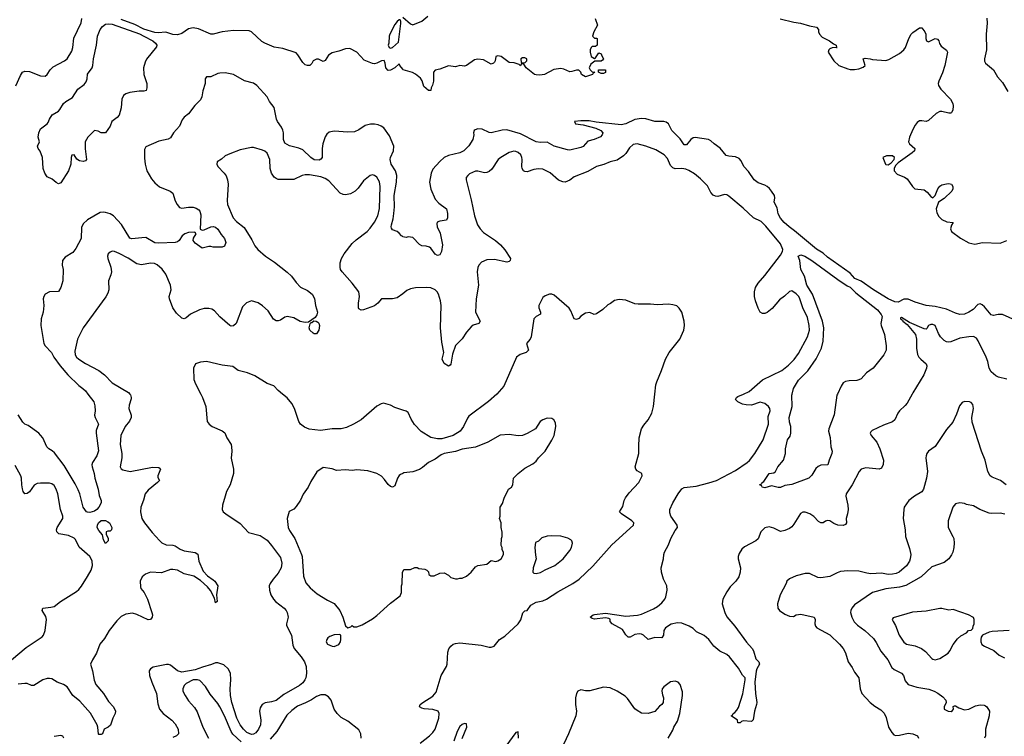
# Model space of a CAD drawing. Header units: inches. Extents: x 1678809 to 1859548, y 384609 to 522868.
# Tile 81 of 256: x 1776584 to 1785366, y 416947 to 423338. Entities that reach past the tile are written whole.
import ezdxf

# ---------------------------------------------------------------- set-up
doc = ezdxf.new("R2010")
doc.units = ezdxf.units.IN
doc.header["$MEASUREMENT"] = 0
for name, color, linetype in [('B7471', 7, 'Continuous'), ('B7472', 7, 'Continuous'), ('B7481', 7, 'Continuous'), ('B7482', 7, 'Continuous')]:
    doc.layers.add(name, color=color, linetype=linetype)

msp = doc.modelspace()

# ---------------------------------------------------------------- linework, layer by layer
at = {"layer": 'B7471', "color": 5}
for points, elevation in [([(1777191, 420000), (1777244, 419930), (1777254.2, 419894.2), (1777258.4, 419850), (1777252.4, 419810), (1777256.4, 419790), (1777285.3, 419730), (1777266.3, 419673.7), (1777264.7, 419650), (1777285.8, 419494.2), (1777272.8, 419450), (1777232.9, 419390), (1777227.5, 419367.5), (1777228.8, 419350), (1777248.1, 419290), (1777253.4, 419250), (1777284, 419150), (1777293.7, 419093.7), (1777310.4, 419050), (1777310.5, 419030), (1777288.4, 418990), (1777271.5, 418970), (1777250, 418955.1), (1777210, 418944.2), (1777190, 418945.1), (1777180.9, 418950), (1777149.7, 418990), (1777120.7, 419110), (1777105.9, 419145.9), (1777079.1, 419199.1), (1776980.9, 419360.9), (1776894.1, 419474.1), (1776873.2, 419493.2), (1776843.7, 419510), (1776825.1, 419530), (1776789, 419610), (1776770, 419634), (1776754, 419650), (1776658, 419718), (1776630, 419732.3), (1776612.3, 419750), (1776570, 419815.3)], 260), ([(1777565.2, 420000), (1777572.4, 419992.4), (1777579.1, 419970), (1777577.8, 419957.8), (1777560.1, 419899.9), (1777557.5, 419870), (1777576.9, 419810), (1777577.5, 419790), (1777562.8, 419757.2), (1777524.1, 419710), (1777487.2, 419630), (1777479.7, 419550), (1777494.7, 419470), (1777496.1, 419430), (1777479.3, 419350), (1777490, 419334), (1777504.4, 419324.4), (1777567.9, 419307.9), (1777767.2, 419347.2), (1777825.5, 419345.5), (1777837, 419337), (1777839.3, 419330), (1777814.9, 419270), (1777816.8, 419256.8), (1777830.4, 419230), (1777812.4, 419210), (1777730, 419142.7), (1777701.8, 419110), (1777687.8, 419052.2), (1777664.4, 418990), (1777662, 418950), (1777673.4, 418890), (1777696.5, 418850), (1777765.1, 418765.1), (1777830, 418692.2), (1777853, 418673), (1777890, 418655.6), (1777950, 418651.3), (1777970, 418645.3), (1778015.1, 418615.1), (1778050, 418600.2), (1778150, 418585.3), (1778172.1, 418572.1), (1778182, 418510), (1778220.3, 418420.3), (1778258, 418378), (1778310, 418344), (1778324, 418330), (1778350.6, 418290), (1778339.1, 418210), (1778344.7, 418150), (1778330, 418139), (1778320.2, 418180.2), (1778287.1, 418247.1), (1778259.8, 418279.8), (1778197.6, 418337.6), (1778136.6, 418376.6), (1778050, 418396.2), (1777990, 418428.1), (1777950, 418435.2), (1777930, 418433.6), (1777850, 418406.3), (1777750, 418409.8), (1777705.5, 418394.5), (1777676.5, 418370), (1777659.6, 418330), (1777660.3, 418280.3), (1777665.7, 418265.7), (1777693.7, 418230), (1777723.2, 418170), (1777763.1, 418050), (1777768, 418030), (1777764.9, 418010), (1777750, 417989.2), (1777730, 417984.5), (1777630, 418034.7), (1777590, 418045.7), (1777530, 418037.4), (1777490, 418015.1), (1777450, 417976.9), (1777381.3, 417890), (1777339.4, 417820.6), (1777299.5, 417770), (1777270.2, 417689.8), (1777231.8, 417630), (1777216.5, 417590), (1777233.8, 417530), (1777248.6, 417448.6), (1777262.4, 417410), (1777331.5, 417330), (1777377.1, 417257.1), (1777422, 417210), (1777438.4, 417170), (1777436.4, 417150), (1777414.4, 417110), (1777393.5, 417046.5), (1777372.7, 417027.3), (1777338, 417010), (1777321, 416970), (1777310, 416962.7), (1777290, 416962), (1777287.3, 416967.3), (1777281.3, 417030), (1777274.7, 417050), (1777214.5, 417154.5), (1777120.2, 417260.2), (1777057.7, 417310), (1777007.6, 417387.6), (1776974, 417410), (1776918.4, 417430), (1776870, 417458.5), (1776850, 417463.9), (1776830, 417463.9), (1776790, 417451), (1776710, 417400.7), (1776690, 417400.7), (1776650, 417416.9), (1776630, 417418), (1776570, 417412)], 280), ([(1778199.6, 420000), (1778215.6, 419970), (1778244.2, 419890), (1778255.6, 419755.6), (1778273.4, 419730), (1778300.7, 419710), (1778390.2, 419670.2), (1778414, 419654), (1778430.3, 419610), (1778468.9, 419550), (1778474.3, 419530), (1778477.3, 419490), (1778471.5, 419428.5), (1778492.2, 419330), (1778491.1, 419290), (1778461.7, 419190), (1778429.2, 419130), (1778416.2, 419090), (1778391.6, 419010), (1778388.8, 418970), (1778399.5, 418950), (1778421.6, 418930), (1778550, 418844.4), (1778626, 418766), (1778730, 418736.9), (1778790, 418696.1), (1778831.3, 418650), (1778910, 418541.6), (1778921.5, 418490), (1778916.8, 418450), (1778890, 418403.5), (1778844.4, 418350), (1778817.3, 418310), (1778810.2, 418290), (1778812.8, 418250), (1778825.3, 418210), (1778847.4, 418170), (1778865.7, 418150), (1778942.3, 418090), (1778960.3, 418070), (1778970.3, 418050), (1778977.8, 418010), (1778962.4, 417950), (1778964.9, 417935.1), (1779007.1, 417850), (1779018.9, 417758.9), (1779033.1, 417730), (1779095.8, 417655.8), (1779124.4, 417610), (1779138.2, 417570), (1779141.6, 417510), (1779136.9, 417470), (1779128.1, 417450), (1779110, 417425.1), (1779080.7, 417399.3), (1778941, 417319), (1778870, 417267), (1778830, 417254.9), (1778774.3, 417245.7), (1778747.6, 417230), (1778730, 417200.9), (1778724.1, 417170), (1778736, 417090), (1778731.2, 417048.8), (1778713.4, 417010), (1778690, 416978.9), (1778670, 416966.7), (1778650, 416964.3), (1778610, 416981.8), (1778578.7, 417010), (1778549.9, 417050), (1778521.8, 417110), (1778476.6, 417250), (1778463.1, 417310), (1778460.7, 417370), (1778468.4, 417450), (1778462.9, 417510), (1778442.2, 417550), (1778404.3, 417584.3), (1778350, 417603.9), (1778330, 417603), (1778293.2, 417586.8), (1778214.9, 417565.1), (1778150, 417540.8), (1778030, 417519.3), (1777990, 417531.4), (1777930, 417581.5), (1777910, 417588), (1777892.9, 417587.1), (1777775.8, 417564.2), (1777750.2, 417549.8), (1777737.4, 417530), (1777742.8, 417490), (1777761.8, 417430), (1777805.2, 417330), (1777815.9, 417235.9), (1777831.6, 417190), (1777864.2, 417150), (1777941.1, 417090), (1777970, 417058.7), (1777996.1, 417010), (1777999.5, 416970), (1777983.8, 416950), (1777950, 416935.3)], 320), ([(1780000, 419856.7), (1779930, 419879.3), (1779890, 419899.3), (1779830, 419917.2), (1779807.5, 419912.5), (1779768.1, 419891.9), (1779630.8, 419770), (1779560.7, 419730), (1779497.6, 419702.4), (1779450, 419689.7), (1779370, 419688.4), (1779266.4, 419673.6), (1779165.1, 419685.1), (1779122.8, 419702.8), (1779089.8, 419730), (1779073.4, 419753.4), (1779034.6, 419870), (1779010, 419914.7), (1778970, 419966.3), (1778927.4, 420000)], 320), ([(1776510, 417629.4), (1776641.5, 417738.5), (1776784.9, 417835.1), (1776796.2, 417850), (1776811.6, 417890), (1776824.4, 417990), (1776816.9, 418016.9), (1776784.2, 418070), (1776789.4, 418090), (1776862.4, 418097.6), (1776890, 418105.7), (1776949.2, 418150.8), (1777090, 418237.6), (1777110, 418255.3), (1777133.7, 418286.3), (1777190, 418372.8), (1777220.8, 418430), (1777234.5, 418470), (1777230.5, 418510), (1777222, 418530), (1777209.8, 418550), (1777114.2, 418634.2), (1777083, 418703), (1777070, 418714.7), (1777019.5, 418739.5), (1776934, 418754), (1776914.7, 418770), (1776912, 418790), (1776919.4, 418810), (1776967.2, 418890), (1776969.8, 418910), (1776947.9, 418970), (1776925.4, 419110), (1776910, 419152), (1776890, 419183.7), (1776870, 419199.5), (1776850, 419203.6), (1776770, 419204.7), (1776739.3, 419200.7), (1776713.8, 419186.2), (1776670, 419128.7), (1776650, 419113.5), (1776630, 419108.5), (1776615.6, 419130), (1776610, 419153.2), (1776603.1, 419190), (1776600.4, 419250), (1776594, 419270), (1776542.1, 419362.1)], 280), ([(1780000, 419290.8), (1779979.2, 419280.8), (1779967.8, 419272.2), (1779952.4, 419250), (1779930, 419181.2), (1779910, 419169.3), (1779890, 419174.5), (1779870, 419192), (1779838.8, 419238.8), (1779810, 419267.6), (1779769, 419290), (1779690, 419313.6), (1779590, 419322.9), (1779550, 419317), (1779490, 419322.9), (1779410, 419317.2), (1779371.8, 419331.8), (1779290, 419343.7), (1779235.2, 419304.8), (1779179.9, 419220.1), (1779157.3, 419170), (1779113.7, 419106.3), (1779087.3, 419052.7), (1779050, 418995.3), (1779030, 418974), (1778987.7, 418952.3), (1778970.5, 418889.5), (1778979.5, 418810), (1778990, 418784), (1779038.9, 418710), (1779096.2, 418570), (1779102.2, 418550), (1779115.9, 418375.9), (1779134.9, 418314.9), (1779174.4, 418270), (1779238.2, 418218.2), (1779330, 418160.5), (1779390.2, 418130.2), (1779438, 418070), (1779465.3, 418010), (1779490, 417932), (1779510, 417914), (1779536.4, 417923.6), (1779550, 417934), (1779564.7, 417924.7), (1779590, 417924.7), (1779638, 417942), (1779730, 417996), (1779770, 418026), (1779890, 418136), (1779978.6, 418201.4), (1779988.7, 418230), (1779988.4, 418288.4), (1779994, 418306), (1779998, 418410), (1780000, 418414)], 340), ([(1778557.9, 416897.9), (1778485.2, 416965.2), (1778469.3, 416989.3), (1778410, 417129.7), (1778370, 417209.6), (1778350, 417240.5), (1778282.6, 417322.6), (1778240.9, 417390), (1778190, 417444.5), (1778170.9, 417450.9), (1778130, 417449.6), (1778070, 417418.4), (1778050, 417401.2), (1778040.4, 417370), (1778040.4, 417350), (1778058.7, 417310), (1778090, 417263.8), (1778143.4, 417203.4), (1778166.4, 417166.4), (1778216.5, 417030), (1778266.7, 416930)], 340), ([(1779629.4, 416929.4), (1779627.6, 416970), (1779610, 417006), (1779510, 417082), (1779450, 417115.1), (1779416, 417150), (1779389.5, 417189.5), (1779362.7, 417270), (1779339.1, 417299.1), (1779310, 417316), (1779270, 417318), (1779230, 417301.6), (1779186.6, 417273.4), (1779133.4, 417246.6), (1779062.7, 417217.3), (1779010, 417176.9), (1778965.6, 417134.4), (1778876.1, 416990), (1778818.3, 416921.7)], 340), ([(1776978, 416930), (1776969.6, 416949.6), (1776950, 416955.6), (1776890, 416944)], 320)]:
    msp.add_lwpolyline(points, dxfattribs=dict(at, elevation=elevation))
for points, elevation in [([(1777350, 418668), (1777330, 418698), (1777323.1, 418743.1), (1777290, 418781.2), (1777276.2, 418810), (1777276.9, 418830), (1777286, 418850), (1777310, 418873.2), (1777350.4, 418870.4), (1777370, 418861), (1777384.7, 418850), (1777404.7, 418810), (1777402, 418790), (1777390, 418778), (1777370, 418778), (1777354, 418770), (1777354, 418750), (1777372, 418710), (1777371.6, 418691.6)], 260), ([(1779436.4, 417856.4), (1779390, 417853.2), (1779350, 417837.2), (1779333.7, 417826.3), (1779322.8, 417810), (1779318.8, 417790), (1779328, 417768), (1779370, 417750.8), (1779390, 417747.3), (1779430, 417766), (1779444, 417790), (1779448.7, 417810), (1779448, 417848)], 340)]:
    msp.add_lwpolyline(points, close=True, dxfattribs=dict(at, elevation=elevation))
at = {"layer": 'B7472', "color": 5}
for points, elevation in [([(1776550.7, 422749.3), (1776590, 422840.5), (1776610, 422871.8), (1776630, 422878.5), (1776670, 422875.9), (1776770, 422837.4), (1776810, 422833.4), (1776829.7, 422850.3), (1776855.1, 422890), (1776882.4, 422917.6), (1776982.7, 422970), (1777007, 422990), (1777050, 423058.8), (1777058.9, 423090), (1777067.3, 423172.7), (1777132.6, 423310), (1777138.3, 423350)], 260), ([(1780000, 422897), (1779975.3, 422930), (1779970, 422946), (1779931.3, 422910), (1779892.5, 422887.5), (1779870, 422886), (1779850, 422908.7), (1779844.5, 422950), (1779834.2, 422974.2), (1779810, 422971.6), (1779770, 422949.6), (1779750, 422944.2), (1779730, 422946.3), (1779657.4, 422977.4), (1779589.6, 423049.6), (1779530, 423082), (1779490, 423078.4), (1779430, 423056.9), (1779370, 423044.2), (1779338.3, 423021.7), (1779310, 422973.2), (1779290, 422965.2), (1779250, 422986), (1779230, 422986), (1779202.8, 422970), (1779190, 422948), (1779172, 422930), (1779150, 422929.2), (1779130, 422937.2), (1779110, 422956), (1779065.4, 423025.4), (1779050, 423042), (1778930, 423082), (1778853.4, 423093.4), (1778770, 423129.7), (1778745, 423145), (1778650, 423229.6), (1778630, 423238.3), (1778490, 423242.5), (1778389.1, 423230.9), (1778310, 423209.7), (1778290, 423209.6), (1778178, 423258), (1778130, 423266.6), (1778090, 423256.4), (1778030, 423215.8), (1777990, 423203.1), (1777950, 423206), (1777886.6, 423226.6), (1777818.4, 423221.6), (1777790, 423224.8), (1777690, 423253.1), (1777610, 423295.7), (1777490, 423340.3)], 240), ([(1780000, 421403.8), (1779990, 421409.2), (1779970, 421434), (1779950, 421449), (1779910, 421465.2), (1779899.5, 421479.5), (1779896.2, 421490), (1779899.1, 421510), (1779916.5, 421563.5), (1779922.4, 421610), (1779925.9, 421670), (1779923.2, 421770), (1779945.6, 421890), (1779947.1, 421950), (1779937.3, 421990), (1779897.8, 422050), (1779887.1, 422090), (1779891.8, 422110), (1779919.3, 422170), (1779919.7, 422210), (1779881.5, 422301.5), (1779833, 422373), (1779807.6, 422390), (1779780.7, 422400.7), (1779750, 422407.9), (1779712.3, 422407.7), (1779665.3, 422394.7), (1779610, 422355.1), (1779570, 422339.3), (1779510, 422334), (1779390, 422344.2), (1779345.7, 422334.3), (1779323.1, 422316.9), (1779307.4, 422292.6), (1779288.7, 422231.3), (1779281.6, 422190), (1779280.5, 422110), (1779270, 422093.2), (1779254.4, 422085.6), (1779210, 422089.7), (1779182, 422110), (1779110, 422177), (1779072.9, 422192.9), (1778990, 422214), (1778950, 422238), (1778938.3, 422270), (1778936, 422330), (1778930, 422354), (1778919.8, 422379.8), (1778882.9, 422430), (1778874, 422450), (1778854.3, 422554.3), (1778813, 422610), (1778791.2, 422651.2), (1778699.6, 422750), (1778670, 422772.1), (1778590, 422794.3), (1778490, 422850.7), (1778416.5, 422863.5), (1778370, 422861.6), (1778350, 422857.6), (1778290, 422829.2), (1778250, 422828), (1778238, 422810), (1778238.8, 422770), (1778216.1, 422703.9), (1778207, 422650), (1778197.2, 422622.8), (1778146.4, 422573.6), (1778090, 422498.4), (1778050.4, 422469.6), (1778034.2, 422445.8), (1778010.3, 422389.7), (1777954.9, 422330), (1777930, 422286), (1777908.3, 422271.7), (1777824.4, 422255.6), (1777710, 422203.7), (1777698.3, 422181.7), (1777696.4, 422103.6), (1777703, 422050), (1777719, 421990), (1777759.8, 421919.8), (1777790, 421883.1), (1777830, 421849.1), (1777925.5, 421810), (1777950, 421790.4), (1777970, 421724), (1777988.9, 421690), (1778010, 421663.7), (1778030, 421656.5), (1778090, 421666.7), (1778130, 421665.6), (1778157.5, 421657.5), (1778181.6, 421641.6), (1778191.8, 421630), (1778199.1, 421599.1), (1778193.4, 421470), (1778210, 421461.1), (1778230, 421464.9), (1778290, 421491.9), (1778310, 421493.5), (1778330, 421487.4), (1778351.8, 421470), (1778381.4, 421421.4), (1778410, 421386.8), (1778422, 421350), (1778410, 421319), (1778389.1, 421309.1), (1778310, 421308.7), (1778290, 421315.3), (1778270, 421315.3), (1778210, 421301.2), (1778150, 421345.1), (1778132.6, 421370), (1778134, 421390), (1778158, 421430), (1778150, 421441.2), (1778142, 421442), (1778090, 421440.3), (1778057.1, 421430), (1778033.1, 421410), (1778005.5, 421370), (1777990, 421357.6), (1777970, 421351.3), (1777825.5, 421345.5), (1777790, 421348.2), (1777710, 421394.4), (1777674.3, 421394.3), (1777582.7, 421382.7), (1777567.6, 421390), (1777491.1, 421511.1), (1777419.1, 421590), (1777390, 421606), (1777350, 421617.4), (1777330, 421620.8), (1777302.2, 421617.8), (1777190, 421552.8), (1777150, 421517.6), (1777135.2, 421484.8), (1777132.3, 421387.7), (1777083.4, 421296.6), (1777056.9, 421263.1), (1776990, 421219.5), (1776966, 421190), (1776963.8, 421150), (1776970.5, 421109.5), (1776967.9, 421007.9), (1776951.3, 420950), (1776930, 420915.1), (1776850, 420911.5), (1776810.6, 420890), (1776798.4, 420870), (1776794, 420850), (1776800.3, 420790), (1776792, 420730), (1776775.3, 420670), (1776773.4, 420610), (1776800.3, 420450), (1776812.2, 420430), (1776867.4, 420370), (1776888.7, 420328.7), (1776944, 420250), (1777012.6, 420170), (1777110, 420075.8), (1777147.7, 420050), (1777170, 420027.7), (1777191, 420000)], 260), ([(1780000, 420894.8), (1779950, 420858.7), (1779910, 420848), (1779810.7, 420849.3), (1779779.1, 420810), (1779750, 420787.3), (1779650.3, 420749.7), (1779630, 420747.8), (1779610, 420759.3), (1779604.7, 420770), (1779605.4, 420810), (1779615.1, 420870), (1779609.7, 420910), (1779550, 420988), (1779459.1, 421090), (1779446.6, 421110), (1779441.4, 421130), (1779442.8, 421170), (1779455, 421210), (1779477.2, 421250), (1779550, 421340.9), (1779583.9, 421376.1), (1779682, 421450), (1779710, 421478.3), (1779747.7, 421532.3), (1779777, 421590), (1779793.8, 421653.8), (1779800.3, 421850), (1779793.7, 421893.7), (1779770, 421933), (1779750, 421948), (1779730, 421955.1), (1779710, 421949.6), (1779650, 421901.3), (1779603, 421837), (1779575.3, 421810), (1779533.7, 421786.3), (1779490, 421776.8), (1779470, 421778.5), (1779443.1, 421790), (1779341.8, 421901.8), (1779310, 421921.7), (1779270, 421935.6), (1779170, 421955.4), (1779130, 421956), (1779103.8, 421950), (1779030, 421913.6), (1778890, 421913.6), (1778870, 421921.8), (1778854.6, 421934.6), (1778829.8, 421970), (1778819.3, 422010), (1778815.6, 422090), (1778790, 422146.6), (1778770, 422164.5), (1778750, 422173.6), (1778670, 422199.5), (1778650, 422199.5), (1778550, 422176.2), (1778458, 422142), (1778416.3, 422123.7), (1778385.2, 422094.8), (1778344.9, 422070), (1778343, 422050), (1778350.6, 422030), (1778408.4, 421970), (1778425.1, 421945.1), (1778437, 421910), (1778442, 421870), (1778433.3, 421726.7), (1778436.5, 421690), (1778487.4, 421570), (1778517.3, 421537.3), (1778585.4, 421485.4), (1778655.3, 421375.3), (1778680.9, 421320.9), (1778707.4, 421290), (1778775.3, 421230), (1778856.9, 421176.9), (1778970, 421087.6), (1779008.8, 421050), (1779050, 420994.4), (1779090, 420952.7), (1779150, 420924.4), (1779194, 420890), (1779212.1, 420852.1), (1779221.7, 420790), (1779239.5, 420730), (1779234.1, 420705.9), (1779218.3, 420681.7), (1779159.5, 420640.5), (1779130, 420636.4), (1779086.8, 420646.8), (1779030, 420680.5), (1778970, 420692.3), (1778950, 420686.6), (1778910, 420657.4), (1778890, 420652.4), (1778870, 420654), (1778848.2, 420668.2), (1778800.9, 420740.9), (1778750, 420787.8), (1778710, 420813), (1778650, 420829.6), (1778606.9, 420813.1), (1778570, 420777.2), (1778514.9, 420630), (1778490, 420607.3), (1778470, 420603.9), (1778457, 420610), (1778370, 420687.1), (1778321.2, 420741.2), (1778297.3, 420757.3), (1778270, 420763.9), (1778230, 420762), (1778188.2, 420751.8), (1778107.5, 420712.5), (1778070, 420679.1), (1778050, 420671.1), (1778030, 420677.2), (1777981.2, 420721.2), (1777949.9, 420769.9), (1777919.4, 420850), (1777917.1, 420870), (1777933.5, 420930), (1777927.6, 420970), (1777887.1, 421070), (1777854.5, 421114.5), (1777810, 421152.9), (1777785.1, 421165.1), (1777750, 421165.8), (1777670, 421152.1), (1777630, 421160.5), (1777550, 421210.7), (1777470, 421252.2), (1777430, 421271.2), (1777410, 421273.6), (1777390, 421266), (1777374, 421250), (1777368.2, 421230), (1777368.7, 421208.7), (1777397, 421130), (1777402, 421090), (1777396.7, 421063.3), (1777375.8, 421010), (1777377.8, 420930), (1777370, 420898), (1777352.9, 420867.1), (1777151.2, 420588.8), (1777098.4, 420490), (1777077, 420383), (1777079.6, 420350), (1777090.3, 420330), (1777112, 420310), (1777170, 420272.1), (1777290.2, 420210.2), (1777341.1, 420170), (1777410, 420100.9), (1777553, 420013), (1777565.2, 420000)], 280), ([(1778927.4, 420000), (1778889.8, 420029.8), (1778850, 420071.5), (1778790, 420093.6), (1778682.6, 420162.6), (1778617.2, 420190), (1778532.7, 420210), (1778484.4, 420244.4), (1778390, 420256.4), (1778250, 420289.7), (1778195.6, 420284.4), (1778152.2, 420267.8), (1778133.7, 420230), (1778138.5, 420130), (1778151.6, 420090), (1778199.6, 420000)], 320)]:
    msp.add_lwpolyline(points, dxfattribs=dict(at, elevation=elevation))
for points, elevation in [([(1779970, 423337.2), (1779950, 423320.9), (1779930, 423295.6), (1779886.5, 423210), (1779880.2, 423190), (1779877, 423130), (1779870.5, 423110), (1779878.8, 423090), (1779890, 423085.3), (1779910, 423090.7), (1779961.5, 423138.5), (1779984.1, 423304.1), (1779984.7, 423324.7), (1779976.5, 423336.5)], 240), ([(1777690, 422699.6), (1777650, 422700.4), (1777566, 422690), (1777530, 422677.7), (1777510, 422662.4), (1777494, 422630), (1777488.9, 422551.1), (1777472.5, 422487.5), (1777454.2, 422465.8), (1777406, 422430), (1777390, 422388), (1777350, 422328.7), (1777310, 422328.7), (1777284.7, 422344.7), (1777250, 422349), (1777190.6, 422290), (1777167.3, 422250), (1777166.8, 422186.8), (1777178.8, 422090), (1777170, 422079), (1777150, 422072.7), (1777118.4, 422078.4), (1777094.8, 422094.8), (1777070, 422134), (1777050, 422128.7), (1777043, 422110), (1777040.7, 422050), (1777019.1, 421990), (1776950, 421882.7), (1776930, 421874.5), (1776910, 421885.6), (1776874.9, 421914.9), (1776830, 421938), (1776808.3, 421970), (1776791.8, 422010), (1776788, 422110), (1776765.1, 422165.1), (1776749.3, 422190), (1776744, 422210), (1776762, 422250), (1776749.2, 422290), (1776754, 422330), (1776770, 422364.7), (1776829.3, 422410.7), (1776838, 422422), (1776849.2, 422450), (1776874, 422490), (1776930, 422524), (1776942.6, 422537.4), (1776974, 422590), (1776995.1, 422610), (1777054.5, 422645.5), (1777102.6, 422717.4), (1777159, 422761), (1777176.5, 422783.5), (1777184.7, 422810), (1777188.9, 422851.1), (1777229.7, 422910), (1777237.4, 422930), (1777243.1, 422990), (1777268.6, 423110), (1777276.4, 423190), (1777302, 423250), (1777323.2, 423276.8), (1777350, 423297.4), (1777377.4, 423302.6), (1777410, 423298.5), (1777653.4, 423213.4), (1777690.1, 423190.1), (1777770.2, 423150), (1777795.3, 423130), (1777807.7, 423110), (1777804.9, 423095.1), (1777714.8, 422985.2), (1777701.8, 422958.2), (1777689.2, 422909.2), (1777690.3, 422850), (1777717.6, 422770), (1777718.4, 422730), (1777712.1, 422707.9)], 240), ([(1779210, 420536), (1779202, 420542), (1779172.7, 420570), (1779165.6, 420590), (1779174.5, 420625.5), (1779182, 420638), (1779190, 420638.8), (1779208, 420652), (1779228.9, 420651.1), (1779242, 420642), (1779251.4, 420631.4), (1779257.4, 420610), (1779253.1, 420570), (1779230, 420537)], 280)]:
    msp.add_lwpolyline(points, close=True, dxfattribs=dict(at, elevation=elevation))
at = {"layer": 'B7481', "color": 5}
for points, elevation in [([(1780840.7, 420000), (1780840.4, 419999.6), (1780765.6, 419934.4), (1780590, 419802.9), (1780576.7, 419783.3), (1780543.2, 419710), (1780512.9, 419670), (1780449.5, 419630.5), (1780350, 419600.6), (1780310, 419599.2), (1780251.2, 419611.2), (1780164.2, 419664.2), (1780106.8, 419726.8), (1780076.9, 419776.9), (1780050, 419834.5), (1780030, 419847), (1780000, 419856.7)], 320), ([(1780155, 416885), (1780239.8, 416950), (1780270, 416980.7), (1780290, 417010.3), (1780321.9, 417110), (1780324.6, 417150), (1780316.4, 417170), (1780270, 417185.2), (1780192, 417192), (1780170, 417198), (1780149.6, 417210), (1780154.5, 417230), (1780179.5, 417250), (1780270, 417305.4), (1780297.9, 417342.1), (1780343, 417490), (1780391.4, 417570), (1780396.8, 417590), (1780402.8, 417697.2), (1780412.7, 417727.3), (1780430, 417751.7), (1780450, 417767.8), (1780470, 417775.8), (1780510, 417780.2), (1780701, 417761), (1780770, 417742.9), (1780790, 417742), (1780815.1, 417750), (1780864.7, 417810), (1780910, 417841.5), (1781029.9, 417950.1), (1781053.8, 417986.2), (1781071.6, 418048.4), (1781090, 418066), (1781110, 418070.4), (1781143.6, 418116.4), (1781190, 418143), (1781250, 418156.3), (1781283.6, 418170), (1781384.4, 418235.6), (1781516.2, 418310), (1781574, 418350), (1781695.1, 418464.9), (1781865.6, 418654.4), (1782059.7, 418830), (1782060.7, 418850), (1782043.2, 418870), (1781952.1, 418930), (1781934.3, 418950), (1781964, 418996), (1781976.8, 419050), (1781986.8, 419073.2), (1782020, 419120), (1782105.1, 419210), (1782137, 419270), (1782132.1, 419292.1), (1782090, 419315.3), (1782079, 419330), (1782073.2, 419350), (1782107.6, 419470), (1782105.1, 419534.9), (1782109.3, 419610), (1782129.3, 419690), (1782150, 419722.8), (1782190, 419770.8), (1782221.6, 419830), (1782237.6, 419890), (1782249.7, 420000)], 320), ([(1784543.6, 420000), (1784500.4, 419919.6), (1784483.3, 419896.7), (1784430.3, 419850), (1784415.3, 419830), (1784390, 419769.6), (1784369, 419751), (1784290, 419721.6), (1784186.6, 419673.4), (1784176.8, 419663.2), (1784170.8, 419650), (1784177.3, 419630), (1784229.3, 419569.3), (1784256.1, 419510), (1784287.6, 419410), (1784284.2, 419370), (1784270, 419338), (1784251.3, 419330), (1784130, 419341.6), (1784090.4, 419330), (1784070.9, 419309.1), (1784010.2, 419190), (1783955.9, 419110), (1783952.4, 419087.6), (1783971, 419010), (1783973.1, 418970), (1783968.6, 418931.4), (1783956.5, 418890), (1783957.6, 418850), (1783950, 418836), (1783930, 418827.2), (1783881.2, 418830), (1783844.9, 418844.9), (1783810, 418868), (1783790, 418871.3), (1783770, 418865.1), (1783750, 418851.8), (1783730, 418851.3), (1783710, 418862), (1783667.1, 418907.1), (1783631.9, 418931.9), (1783590, 418947.4), (1783570, 418947.1), (1783547, 418933), (1783490, 418838.4), (1783470, 418815.1), (1783450, 418799.7), (1783410, 418782.2), (1783370, 418774.5), (1783310, 418802.7), (1783270, 418815.8), (1783230, 418805.7), (1783194.6, 418770), (1783170, 418707.8), (1783150, 418691.2), (1783050, 418638.4), (1783024.2, 418615.8), (1783001, 418579), (1782993.1, 418550), (1782992.9, 418530), (1783012.8, 418450), (1783009.4, 418410), (1782999.4, 418370), (1782972.7, 418330), (1782921, 418279), (1782890, 418236.9), (1782854.7, 418170), (1782850.3, 418129.7), (1782872.3, 418052.3), (1782892.3, 418012.3), (1782963.2, 417930), (1783065.5, 417785.5), (1783116.9, 417730), (1783130.3, 417710), (1783150, 417638.8), (1783176.3, 417610), (1783182, 417590), (1783158.4, 417550), (1783151.7, 417528.3), (1783142.2, 417430), (1783146.9, 417330), (1783159.1, 417250), (1783157.3, 417230), (1783137.4, 417170), (1783126.8, 417093.2), (1783110, 417079), (1783036, 417084), (1783021, 417079), (1783010, 417068), (1782990, 417068), (1782986, 417090), (1782928.7, 417130), (1782943.1, 417136.9), (1782949, 417150), (1782962, 417158), (1782980.5, 417179.5), (1782994.7, 417205.3), (1783033.2, 417326.8), (1783055.3, 417450), (1783054.3, 417470), (1783030, 417491.6), (1782994.9, 417554.9), (1782914.9, 417654.9), (1782890, 417675.7), (1782830, 417707), (1782775.8, 417750), (1782729.3, 417809.3), (1782690, 417847.2), (1782620.3, 417880.3), (1782589.6, 417910), (1782555.1, 417930), (1782490, 417956.2), (1782450, 417958.2), (1782394.1, 417945.9), (1782344.9, 417915.1), (1782330.3, 417890), (1782324.9, 417850), (1782310, 417824.5), (1782250, 417828.5), (1782190, 417809.6), (1782149, 417849), (1782130, 417858.5), (1782110, 417860.9), (1782070, 417854.5), (1782030, 417831.2), (1782010, 417831.3), (1781990, 417853.6), (1781961.1, 417901.1), (1781869.6, 417950), (1781851.8, 417970), (1781851.2, 417991.2), (1781838.6, 417998.6), (1781810, 418003), (1781710, 417993.3), (1781690, 417997), (1781672.7, 418010), (1781699.3, 418030), (1781710, 418033), (1781810, 418046.4), (1781990, 418017.5), (1782093.7, 418026.3), (1782130, 418036), (1782236, 418084), (1782274, 418106), (1782310, 418137.5), (1782336.8, 418170), (1782346, 418190), (1782358.8, 418250), (1782355.1, 418290), (1782326.9, 418350), (1782308.2, 418410), (1782306.9, 418450), (1782325.3, 418530), (1782329.7, 418570), (1782335.9, 418590), (1782370, 418653.7), (1782390.6, 418710), (1782430, 418782.6), (1782451.3, 418810), (1782449.7, 418830), (1782390.4, 418910.4), (1782381.7, 418941.7), (1782383.2, 418970), (1782409.2, 419030), (1782457, 419110), (1782490, 419154.5), (1782510, 419166.3), (1782617, 419177), (1782730, 419206.3), (1782798.4, 419230), (1782970, 419319.2), (1783071.6, 419388.4), (1783092.1, 419407.9), (1783141.4, 419470), (1783215.6, 419590), (1783261.5, 419730), (1783261.3, 419798.7), (1783277.4, 419850), (1783275.4, 419870), (1783264.2, 419890), (1783230, 419916.8), (1783190, 419926.5), (1783110, 419900.6), (1783062.4, 419902.4), (1783031.6, 419910), (1782988.2, 419930), (1782970, 419950.8), (1782978.7, 419970), (1782990, 419977.8), (1783038.6, 420000)], 280), ([(1783878, 420000), (1783873.4, 419990), (1783850, 419815.3), (1783800.4, 419690), (1783798, 419670), (1783813, 419613), (1783818, 419530), (1783830.4, 419490), (1783827.7, 419470), (1783802.8, 419410), (1783792, 419368), (1783730, 419365.6), (1783705.3, 419354.7), (1783685.3, 419334.7), (1783650, 419277.2), (1783622, 419250), (1783470, 419192.7), (1783410, 419184.5), (1783370, 419167.6), (1783350, 419166.3), (1783290, 419180.9), (1783230, 419164), (1783206, 419170), (1783202, 419182), (1783190, 419186), (1783186, 419194), (1783202, 419198), (1783206, 419210), (1783220.4, 419219.6), (1783269.6, 419290.4), (1783310, 419297.3), (1783325.2, 419310), (1783346, 419350), (1783395.6, 419410), (1783414, 419470), (1783416, 419510), (1783432.3, 419590), (1783455.1, 419624.9), (1783461.1, 419650), (1783461.4, 419710), (1783449.7, 419750.3), (1783447.4, 419790), (1783472.8, 419890), (1783472.3, 419990), (1783474.7, 420000)], 260), ([(1785383.7, 419190), (1785332.7, 419230), (1785257.7, 419257.7), (1785240.4, 419270), (1785218.5, 419310), (1785194, 419410), (1785162.6, 419490), (1785079.4, 419750), (1785076.5, 419790), (1785092, 419872), (1785086.3, 419906.3), (1785070, 419923.7), (1785055.3, 419930), (1785010, 419933.3), (1784990, 419925.1), (1784965.4, 419894.6), (1784940.8, 419819.2), (1784908.4, 419750), (1784850, 419684.5), (1784748.5, 419531.5), (1784690.3, 419490), (1784675.3, 419470), (1784667.9, 419450), (1784666.7, 419430), (1784680.2, 419310), (1784672.1, 419250), (1784644.4, 419150), (1784630, 419128.4), (1784564.9, 419090), (1784513.7, 419050), (1784473.7, 418990), (1784468.7, 418970), (1784465.3, 418890), (1784482, 418790), (1784485.3, 418730), (1784522, 418622), (1784531.1, 418570), (1784526.7, 418530), (1784519.7, 418510), (1784492.6, 418467.4), (1784427.7, 418412.3), (1784400.5, 418399.5), (1784368.1, 418391.9), (1784330, 418390.3), (1784270, 418401.3), (1784176.2, 418396.2), (1784140.7, 418400.7), (1784070, 418419.7), (1783970, 418422.7), (1783903.7, 418416.3), (1783873.9, 418406.1), (1783810, 418371.1), (1783730, 418360.3), (1783704, 418364), (1783630, 418398.4), (1783590, 418397.8), (1783510, 418378.9), (1783448.8, 418351.2), (1783427.2, 418330), (1783421.1, 418310), (1783365.7, 418210), (1783342.8, 418130), (1783347.6, 418090), (1783362.3, 418070), (1783410, 418037.2), (1783450, 418018.6), (1783484.4, 418015.6), (1783510, 418030.3), (1783550, 418037.4), (1783670.3, 418010), (1783679.5, 417990), (1783677, 417950), (1783681.3, 417930), (1783694.3, 417914.3), (1783810.9, 417850.9), (1783897.6, 417770), (1783930.3, 417730), (1783950.2, 417690.2), (1783974, 417610), (1784010, 417560.5), (1784030, 417518), (1784067.2, 417470), (1784080.4, 417370), (1784095.8, 417330), (1784168.5, 417250), (1784210, 417217), (1784264.7, 417184.7), (1784294.1, 417154.1), (1784313.4, 417113.4), (1784332, 417030), (1784362, 416982), (1784381.7, 416961.7), (1784394.9, 416954.9), (1784430, 416956.5), (1784510, 416975.5), (1784551, 416970), (1784591, 416950), (1784600.7, 416930)], 320), ([(1780000, 418414), (1780010, 418434), (1780070, 418434), (1780108.4, 418451.6), (1780130, 418452), (1780143.6, 418443.6), (1780196.9, 418436.9), (1780214, 418430), (1780230, 418414), (1780232, 418390), (1780250, 418378), (1780282, 418378), (1780330, 418402), (1780370, 418404.7), (1780410, 418384.7), (1780430, 418364.7), (1780470, 418351.3), (1780490, 418351.3), (1780510, 418358), (1780530, 418358), (1780570, 418376), (1780610, 418411), (1780650, 418458), (1780670, 418471), (1780750, 418481), (1780790, 418516), (1780830, 418506), (1780850, 418511), (1780878, 418530), (1780898, 418570), (1780898, 418590), (1780886, 418610), (1780886, 418630), (1780878, 418650), (1780882, 418710), (1780888.7, 418730), (1780888.4, 418768.4), (1780878, 418810), (1780878, 418850), (1780864, 418890), (1780869, 418910), (1780869.3, 418990.7), (1780890, 419022), (1780904, 419070), (1780945.2, 419150), (1780969.5, 419170.5), (1780982.7, 419190), (1780989.2, 419250), (1781030, 419290.8), (1781090, 419338.8), (1781162, 419378), (1781190, 419402), (1781210, 419430.7), (1781269.4, 419490), (1781331.3, 419588.7), (1781351.8, 419630), (1781366.6, 419710), (1781362.7, 419742.7), (1781349.1, 419769.1), (1781330, 419782), (1781290, 419784), (1781250, 419769), (1781226.4, 419753.6), (1781184, 419690), (1781111.5, 419648.5), (1781070, 419631.2), (1781030, 419627.1), (1780950, 419638.5), (1780870, 419633.5), (1780758, 419570), (1780650, 419526.6), (1780530, 419508.2), (1780470, 419488.3), (1780370, 419468.7), (1780343.7, 419456.3), (1780290, 419417.7), (1780231.5, 419388.5), (1780176.7, 419343.3), (1780150, 419328), (1780090, 419306.3), (1780010, 419295.6), (1780000, 419290.8)], 340), ([(1785370, 418927.8), (1785330, 418936.3), (1785250, 418933.2), (1785230, 418937.2), (1785148, 418970), (1785090, 419001.2), (1785030, 419014), (1785010, 419024), (1784970, 419028.7), (1784930, 419019), (1784906, 418990), (1784864.4, 418870), (1784866.7, 418810), (1784908.5, 418730), (1784915.8, 418710), (1784919.5, 418670), (1784917, 418630), (1784906.7, 418590), (1784895.6, 418564.4), (1784871.2, 418528.8), (1784830, 418498.7), (1784720.4, 418459.6), (1784624.6, 418370), (1784488.3, 418291.7), (1784430, 418276.5), (1784310, 418262.5), (1784191.6, 418228.4), (1784030, 418118.4), (1784006.4, 418090), (1783997.1, 418070), (1783994.9, 418050), (1784005.3, 418010), (1784028, 417968), (1784057.6, 417937.6), (1784121.1, 417890), (1784199.6, 417819.6), (1784224.3, 417784.3), (1784265.1, 417705.1), (1784327.2, 417630), (1784361.8, 417561.8), (1784383.6, 417543.6), (1784450.4, 417510), (1784466, 417490), (1784481.3, 417441.3), (1784510, 417410.4), (1784586.4, 417386.4), (1784691.9, 417368.1), (1784740.7, 417350), (1784772.3, 417332.3), (1784818.7, 417298.7), (1784846, 417270), (1784846.8, 417250), (1784830.8, 417210), (1784831, 417190), (1784864.7, 417170), (1784891, 417169), (1784904.1, 417175.9), (1784912, 417190), (1784910, 417214), (1784920.7, 417219.3), (1784930, 417219.3), (1784960.6, 417200.6), (1785010, 417182.4), (1785049.2, 417190), (1785110, 417218.7), (1785150, 417228.4), (1785186, 417226), (1785199, 417219), (1785210.6, 417210), (1785233.4, 417170), (1785230.6, 417130), (1785199.5, 417010), (1785198, 416950), (1785190.6, 416930)], 340), ([(1785410, 417889.5), (1785257.3, 417882.7), (1785230, 417875.3), (1785170.8, 417849.2), (1785161, 417830), (1785157.3, 417810), (1785157.3, 417790), (1785166.4, 417766.4), (1785190, 417750.7), (1785272.2, 417712.2), (1785321, 417670), (1785366.5, 417646.5)], 360), ([(1782366.6, 416930), (1782410, 417001), (1782419.5, 417030), (1782450, 417081), (1782471.8, 417150), (1782495.1, 417310), (1782494.8, 417345.2), (1782475.1, 417410), (1782457.2, 417430), (1782430, 417438.4), (1782390, 417431.6), (1782330.4, 417389.6), (1782314, 417370), (1782310.6, 417350), (1782316.3, 417316.3), (1782326.8, 417290), (1782324.7, 417250), (1782310.5, 417229.5), (1782290, 417215.3), (1782250, 417169), (1782189.1, 417149.1), (1782130, 417154), (1782090, 417177.2), (1782070, 417193.2), (1782004.4, 417284.4), (1781983.8, 417303.8), (1781913.2, 417350), (1781850, 417379.6), (1781790, 417384.2), (1781670, 417353), (1781630, 417353), (1781590, 417360.9), (1781562.8, 417350), (1781550, 417328.7), (1781541.3, 417290), (1781542, 417230), (1781548.9, 417170), (1781544.2, 417130), (1781478.5, 416970), (1781412.6, 416830)], 320), ([(1780530, 416927.7), (1780571.1, 417030), (1780570, 417059), (1780550, 417060.7), (1780530, 417052.6), (1780510, 417033.3), (1780485.3, 416990), (1780456.9, 416903.1)], 320), ([(1781032.8, 416930), (1781030, 416986), (1781010, 416982), (1780921, 416859)], 320)]:
    msp.add_lwpolyline(points, dxfattribs=dict(at, elevation=elevation))
for points, elevation in [([(1781330, 418736), (1781290, 418733.2), (1781242, 418718), (1781210, 418688), (1781185.4, 418674.6), (1781178, 418630), (1781183.5, 418563.5), (1781190.8, 418530), (1781164.7, 418450), (1781162, 418410), (1781170, 418402), (1781190, 418398), (1781230, 418407.7), (1781269.4, 418430.6), (1781356, 418470), (1781432, 418530), (1781490, 418604), (1781504.5, 418630), (1781515.1, 418670), (1781509.2, 418690), (1781499.6, 418699.6), (1781473.8, 418713.8), (1781410, 418732.3)], 340), ([(1784790, 418087), (1784670, 418062), (1784546.2, 418053.8), (1784374.8, 418005.2), (1784366.8, 417990), (1784375.5, 417970), (1784394.7, 417934.7), (1784429.1, 417850), (1784470, 417787.4), (1784494, 417770), (1784570, 417754.2), (1784627, 417730), (1784663.7, 417703.7), (1784720.9, 417640.9), (1784730, 417633.7), (1784750, 417628.7), (1784790, 417640.3), (1784866.6, 417690), (1784881.6, 417710), (1784910, 417766.8), (1784950, 417816), (1784977.5, 417842.5), (1785028, 417870), (1785046, 417890), (1785070, 417894), (1785086, 417910), (1785088, 417930), (1785098, 417950), (1785098, 417990), (1785090, 418006), (1785046, 418030), (1784910, 418079.3), (1784870, 418072.7), (1784810, 418086.6)], 360)]:
    msp.add_lwpolyline(points, close=True, dxfattribs=dict(at, elevation=elevation))
at = {"layer": 'B7482', "color": 5}
for points, elevation in [([(1781716.3, 423350), (1781736.3, 423290), (1781706, 423230), (1781694, 423190), (1781710, 423174), (1781730, 423174), (1781734, 423170), (1781734, 423110), (1781719.6, 423100.4), (1781690, 423098), (1781682, 423090), (1781672, 423070), (1781671.3, 423050), (1781682, 423010), (1781710, 422992), (1781720.4, 422999.6), (1781750, 423042), (1781770, 423034), (1781775.3, 423015.3), (1781791.1, 422988.9), (1781783.6, 422976.4), (1781771.3, 422968.7), (1781712.7, 422967.3), (1781678, 422942), (1781662, 422910), (1781672, 422890), (1781690, 422872), (1781714, 422870), (1781698, 422862), (1781694, 422850), (1781630, 422829.3), (1781595.3, 422850), (1781589, 422869), (1781570, 422888), (1781550, 422888.7), (1781510, 422875.3), (1781490, 422874), (1781438, 422898), (1781410, 422903.7), (1781346.8, 422893.2), (1781264.7, 422850), (1781223, 422843), (1781190, 422845.1), (1781175.3, 422850), (1781102, 422910), (1781082, 422942), (1781070, 422946), (1781058, 422942), (1781050, 422928), (1781038, 422938), (1780994.6, 422954.6), (1780950, 422957.2), (1780878, 423010), (1780850, 423016), (1780831.1, 423008.9), (1780826, 422970), (1780819.8, 422960.2), (1780811.3, 422950), (1780790, 422941.2), (1780719.5, 422979.5), (1780670, 422987), (1780640.9, 422979.1), (1780570, 422929.2), (1780550, 422925.2), (1780510, 422929), (1780470, 422919), (1780410, 422926), (1780330, 422897.2), (1780290.9, 422889.1), (1780276, 422870), (1780274, 422790), (1780265.8, 422754.2), (1780253.4, 422730), (1780250, 422706), (1780230, 422706), (1780190, 422742), (1780174.5, 422794.5), (1780157.6, 422817.6), (1780113.8, 422853.8), (1780087.7, 422867.7), (1780005.2, 422890), (1780000, 422897)], 240), ([(1780002, 423362), (1780070, 423302.8), (1780090, 423291.3), (1780170, 423326), (1780225.2, 423370)], 240), ([(1783367.5, 423347.5), (1783490, 423316.1), (1783547.3, 423307.3), (1783630, 423283), (1783692.5, 423272.5), (1783707.7, 423250), (1783708.4, 423230), (1783716.5, 423210), (1783742.2, 423182.2), (1783806.8, 423150), (1783841.7, 423121.7), (1783866, 423110), (1783870.9, 423090.9), (1783874, 423090), (1783830, 423086), (1783810, 423079), (1783801, 423070), (1783794.8, 423050), (1783846.8, 422970), (1783890.5, 422930.5), (1783970, 422899.1), (1783990, 422893.4), (1784030, 422894), (1784070, 422900.7), (1784106.3, 422913.7), (1784124, 422930), (1784108, 422990), (1784124.5, 422995.5), (1784169.6, 422990.4), (1784190, 422983), (1784310, 422974.3), (1784336.6, 422983.4), (1784430, 423035.5), (1784470, 423068.2), (1784484.2, 423090), (1784514.3, 423170), (1784536.2, 423210), (1784550, 423225.5), (1784610, 423264.7), (1784630, 423264.7), (1784658.8, 423230), (1784666.8, 423210), (1784666.8, 423170), (1784672, 423150), (1784690, 423141), (1784750, 423170.7), (1784770, 423164.7), (1784781, 423150), (1784787.3, 423127.3), (1784802, 423102), (1784850, 423066), (1784859.1, 423050), (1784836.8, 422930), (1784814.8, 422865.2), (1784781.8, 422790), (1784775.6, 422770), (1784777.8, 422750), (1784799.6, 422719.6), (1784886.7, 422630), (1784906.4, 422590), (1784910.4, 422570), (1784906, 422530), (1784896.3, 422510), (1784890, 422506), (1784870, 422505.8), (1784810, 422520.3), (1784790, 422518.5), (1784758.6, 422501.4), (1784690, 422440.4), (1784670, 422431.6), (1784630, 422437.6), (1784610, 422435.6), (1784590, 422422.9), (1784570, 422398), (1784550, 422358), (1784519.1, 422290), (1784510.4, 422250.4), (1784520.5, 422230), (1784566.8, 422190), (1784564, 422170), (1784544, 422150), (1784419, 422061), (1784399.6, 422040.4), (1784384.6, 422015.4), (1784384.7, 421990), (1784410, 421959.6), (1784474.9, 421934.9), (1784498.3, 421918.3), (1784547.7, 421850), (1784568.9, 421828.9), (1784650, 421820.7), (1784678.8, 421798.8), (1784710, 421761), (1784730, 421751), (1784750, 421771), (1784773.6, 421830), (1784790, 421852.2), (1784810, 421864.2), (1784850, 421875.6), (1784870, 421878), (1784896.3, 421870), (1784908, 421850), (1784908, 421830), (1784898, 421810), (1784830, 421744.5), (1784778, 421710), (1784758, 421650), (1784765.4, 421614.6), (1784783.4, 421583.4), (1784810, 421556), (1784854.4, 421534.4), (1784910.4, 421530.4), (1784894.4, 421505.6), (1784887.2, 421472.8), (1784896.5, 421450), (1784975.8, 421390), (1785050, 421347.8), (1785102.9, 421337.1), (1785170.5, 421350.5), (1785330, 421346.7), (1785389.8, 421370.2)], 260), ([(1785210, 423351), (1785212.3, 423307.7), (1785205.6, 423210), (1785207.5, 423070), (1785190.3, 422990.3), (1785190, 422968), (1785199, 422950), (1785270.2, 422890.2), (1785304.7, 422830), (1785350, 422778.7), (1785397.7, 422697.7)], 280), ([(1785500.6, 420640.6), (1785350, 420709.7), (1785312, 420710), (1785270, 420698.9), (1785250, 420706.3), (1785190, 420778), (1785170, 420795.8), (1785150, 420803.6), (1785130, 420799.5), (1785087.3, 420752.7), (1785050.2, 420729.8), (1785010, 420711.1), (1784970, 420708.6), (1784930, 420720.5), (1784850, 420755.8), (1784750, 420780.4), (1784670, 420788.7), (1784570, 420819.1), (1784510, 420846), (1784470, 420845.1), (1784419.7, 420820.3), (1784390, 420822.7), (1784330, 420849.5), (1784198, 420930), (1784090, 421006), (1784033.6, 421030), (1783990, 421078), (1783790, 421220.7), (1783750, 421255.2), (1783690, 421292.4), (1783496.1, 421456.1), (1783447.3, 421490), (1783401.4, 421530), (1783370, 421569.7), (1783350, 421607.6), (1783339.7, 421659.7), (1783314.5, 421710), (1783319.3, 421750), (1783315.8, 421770), (1783290.7, 421810), (1783273, 421833), (1783251.3, 421851.3), (1783230, 421862.6), (1783170, 421882.3), (1783135.3, 421910), (1783084.6, 421984.6), (1783042, 422030), (1783020.5, 422080.5), (1783001.2, 422101.2), (1782970, 422116.5), (1782910, 422120.3), (1782886.5, 422126.5), (1782833.1, 422193.1), (1782779.6, 422230), (1782750, 422258.9), (1782728.9, 422268.9), (1782610, 422288.7), (1782590, 422284.2), (1782570, 422271), (1782530, 422221.7), (1782510, 422222.2), (1782474.8, 422274.8), (1782401.4, 422350), (1782369.8, 422409.8), (1782350, 422424.7), (1782329, 422429), (1782249, 422429), (1782170, 422454.2), (1782130, 422458.5), (1782070, 422447), (1781991.2, 422408.8), (1781950, 422400.7), (1781725.2, 422425.2), (1781664.4, 422435.6), (1781590, 422436.1), (1781531.3, 422430), (1781542.8, 422410), (1781610, 422400.1), (1781723, 422370), (1781766, 422350), (1781784.9, 422330), (1781778.8, 422310), (1781765.5, 422294.5), (1781708.7, 422271.3), (1781650, 422256.3), (1781610, 422208.3), (1781590, 422198.3), (1781490, 422175.3), (1781470, 422176.4), (1781350, 422209.8), (1781290, 422246.6), (1781230, 422243.5), (1781190, 422249.7), (1781050, 422320.3), (1780930, 422356.4), (1780886.7, 422353.3), (1780790, 422329.6), (1780770, 422333.3), (1780710, 422363), (1780670, 422364), (1780645.1, 422354.9), (1780638, 422350), (1780630.5, 422330), (1780634.9, 422310), (1780624.9, 422270), (1780590, 422213.6), (1780567.2, 422190), (1780544.9, 422170), (1780510, 422151.7), (1780410, 422127.3), (1780370, 422108.8), (1780330, 422073.3), (1780270, 422004.7), (1780252.6, 421970), (1780237.8, 421890), (1780250, 421827.3), (1780290, 421738), (1780323, 421703), (1780390, 421652.7), (1780400.9, 421610), (1780398.7, 421570), (1780390.3, 421549.7), (1780330, 421542.9), (1780308.9, 421531.1), (1780303.7, 421516.3), (1780306.4, 421490), (1780333.3, 421433.3), (1780354.8, 421330), (1780346, 421270), (1780330, 421242), (1780310, 421234), (1780290, 421246), (1780250, 421301.2), (1780239, 421310), (1780210, 421319.6), (1780170, 421322.9), (1780150, 421332), (1780090, 421396), (1780050, 421400.9), (1780030, 421396), (1780002.5, 421402.5), (1780000, 421403.8)], 260), ([(1783038.6, 420000), (1783090, 420023.5), (1783210, 420126.4), (1783381.3, 420210), (1783442.1, 420257.9), (1783492.8, 420307.2), (1783530, 420362.6), (1783612.2, 420510), (1783629.1, 420570), (1783625.6, 420610), (1783610, 420682.9), (1783569.9, 420769.9), (1783543.7, 420850), (1783532.3, 420870), (1783510, 420894), (1783470, 420921.1), (1783450, 420915.4), (1783406.4, 420873.6), (1783361.2, 420838.8), (1783296.2, 420763.8), (1783250, 420727.8), (1783230, 420718.8), (1783210, 420718.2), (1783190, 420731), (1783170, 420766.3), (1783147.8, 420830), (1783139.1, 420870), (1783138.4, 420910), (1783148.4, 420950), (1783170.9, 420989.1), (1783230, 421056.1), (1783370, 421239.6), (1783387.3, 421270), (1783389.9, 421290), (1783370, 421339.8), (1783238.3, 421498.3), (1783197.1, 421537.1), (1783130, 421571.6), (1783037.5, 421657.5), (1782910, 421764.6), (1782890, 421776.1), (1782870, 421779.8), (1782810, 421762.4), (1782790, 421765.1), (1782770, 421774.7), (1782750, 421797.6), (1782717.8, 421857.8), (1782657.7, 421917.7), (1782602.5, 421962.5), (1782553, 421993), (1782524.3, 422004.3), (1782490, 422011.1), (1782430, 422008.5), (1782410, 422016.5), (1782390, 422038.3), (1782361.3, 422101.3), (1782331.7, 422131.7), (1782256.7, 422176.7), (1782170, 422211.3), (1782090, 422230.4), (1782055.1, 422224.9), (1782023.9, 422196.1), (1781990, 422144.2), (1781970, 422123), (1781914, 422086), (1781850, 422070.9), (1781793.8, 422046.2), (1781730, 422028.7), (1781650, 421984.2), (1781530, 421936.1), (1781490, 421906.4), (1781450, 421890.8), (1781428.9, 421891.1), (1781390, 421905.8), (1781314, 421974), (1781250, 422004.1), (1781210, 422006.8), (1781170, 422003.2), (1781110, 421981.2), (1781090, 421983.1), (1781078.9, 421990), (1781065, 422010), (1781061.6, 422030), (1781066.4, 422090), (1781063.9, 422110), (1781052.9, 422132.9), (1781030, 422153.5), (1781010, 422162.2), (1780990, 422165.1), (1780950, 422154.2), (1780874.4, 422110), (1780851.7, 422090), (1780793.9, 422006.1), (1780770, 421983.9), (1780750, 421974.2), (1780730, 421972.9), (1780670, 421988.5), (1780650, 421988.4), (1780597.1, 421962.9), (1780580.5, 421950), (1780566.4, 421930), (1780565.3, 421910), (1780611.8, 421731.8), (1780640.7, 421590), (1780667.7, 421507.7), (1780691.7, 421471.7), (1780721.3, 421441.3), (1780828.7, 421368.7), (1780871.8, 421330), (1780910, 421284.4), (1780961.6, 421210), (1780958, 421190), (1780950, 421180.9), (1780930, 421175.6), (1780819.9, 421199.9), (1780750, 421198), (1780702.7, 421177.3), (1780680.3, 421150), (1780671.2, 421128.8), (1780664.7, 421090), (1780675.6, 420970), (1780654.7, 420850), (1780650.3, 420730), (1780690, 420648.7), (1780678.8, 420630), (1780630, 420615.1), (1780610, 420600.5), (1780568.1, 420551.9), (1780530, 420492.6), (1780470, 420432.3), (1780444.4, 420355.6), (1780430, 420266), (1780423.6, 420256.4), (1780410, 420248.7), (1780370, 420273.2), (1780353.6, 420310), (1780366.2, 420370), (1780350, 420462), (1780338.3, 420590), (1780343.9, 420790), (1780338, 420830), (1780320.7, 420890), (1780308.4, 420910), (1780290, 420927.8), (1780250, 420946.4), (1780210, 420950.8), (1780114.3, 420945.7), (1780070, 420937.7), (1780037.8, 420922.2), (1780000, 420894.8)], 280), ([(1783474.7, 420000), (1783487, 420050), (1783530, 420124.4), (1783613.4, 420206.6), (1783687, 420313), (1783734.8, 420410), (1783750.7, 420470), (1783755.2, 420590), (1783743.6, 420650), (1783655.9, 420890), (1783603.7, 420970), (1783583.1, 421050), (1783550.8, 421110), (1783543.6, 421190), (1783528.4, 421230), (1783550, 421241.7), (1783588.2, 421230), (1783650, 421191.9), (1783881.5, 421021.5), (1783964.1, 420964.1), (1783991.9, 420951.9), (1784042.4, 420902.4), (1784235.9, 420750), (1784269.1, 420710), (1784275.8, 420690), (1784265.3, 420630), (1784267.2, 420610), (1784296.5, 420530), (1784311.6, 420428.4), (1784311.7, 420391.7), (1784290.2, 420349.8), (1784196.4, 420230), (1784138, 420190), (1784090, 420136), (1784070, 420125.1), (1784050, 420120.7), (1783982.3, 420117.7), (1783950, 420111.5), (1783930, 420098.4), (1783910, 420069.5), (1783878, 420000)], 260), ([(1782249.7, 420000), (1782258.6, 420081.4), (1782266, 420110), (1782309.5, 420210.5), (1782342.7, 420310), (1782376, 420370), (1782471.7, 420488.3), (1782508.9, 420568.9), (1782513.2, 420610), (1782509.4, 420650), (1782489.5, 420729.5), (1782466.8, 420766.8), (1782446.3, 420786.3), (1782410, 420796), (1782370, 420801.2), (1782270, 420795.1), (1782210, 420802), (1782100.2, 420800.2), (1782070, 420805.2), (1781990, 420837.2), (1781930, 420844), (1781890, 420833.2), (1781853.7, 420806.3), (1781830, 420795.3), (1781786.4, 420753.6), (1781730, 420715.3), (1781709.1, 420709.1), (1781670, 420728), (1781630, 420722), (1781590, 420694), (1781570, 420674), (1781550, 420664), (1781529.4, 420669.4), (1781501.2, 420741.2), (1781484.7, 420764.7), (1781350, 420882), (1781330, 420889), (1781310, 420889.2), (1781270, 420877), (1781250, 420859.5), (1781215.3, 420790), (1781215.3, 420770), (1781230.7, 420730), (1781227.9, 420712.1), (1781190.8, 420690), (1781170.7, 420670), (1781144.9, 420510), (1781137.3, 420490), (1781104, 420450), (1781122, 420390), (1781102.8, 420370), (1781046.4, 420353.6), (1781014.3, 420330), (1780901.1, 420070), (1780840.7, 420000)], 320), ([(1785390, 420132.8), (1785314, 420150), (1785290, 420162.4), (1785250, 420196.3), (1785231.9, 420230), (1785219, 420290), (1785204.5, 420330), (1785134.5, 420474.5), (1785117.7, 420497.7), (1785090, 420512), (1785050, 420509.8), (1784970, 420497.7), (1784890, 420464.5), (1784870, 420461.8), (1784850, 420465.8), (1784830, 420477.2), (1784798.3, 420510), (1784780.1, 420540.1), (1784750, 420611.1), (1784730, 420619.7), (1784710, 420619.1), (1784690.6, 420610), (1784676.5, 420583.5), (1784670, 420579.5), (1784650, 420581.5), (1784519.1, 420639.1), (1784450, 420681.6), (1784440.7, 420679.3), (1784440.3, 420670), (1784458.6, 420658.6), (1784461.7, 420650), (1784498.9, 420618.9), (1784573.4, 420530), (1784582.8, 420490), (1784582.6, 420410), (1784592.1, 420352.1), (1784604, 420330), (1784622, 420310), (1784670.2, 420270.2), (1784676, 420250), (1784672.8, 420230), (1784647.8, 420170), (1784549, 420010), (1784543.6, 420000)], 280)]:
    msp.add_lwpolyline(points, dxfattribs=dict(at, elevation=elevation))
for points, elevation in [([(1781090, 422998), (1781070, 422998), (1781054, 422990), (1781058, 422958), (1781090, 422954), (1781106, 422970), (1781106, 422990)], 240), ([(1781770, 422858), (1781746, 422870), (1781746, 422890), (1781810, 422892), (1781810, 422868), (1781790, 422858)], 240), ([(1784370, 422125.1), (1784315.1, 422124.9), (1784282.8, 422110), (1784306, 422050), (1784310, 422045.5), (1784330, 422043.1), (1784358.3, 422061.7), (1784382.6, 422090), (1784387.8, 422110)], 260)]:
    msp.add_lwpolyline(points, close=True, dxfattribs=dict(at, elevation=elevation))

doc.saveas('drawing.dxf')
